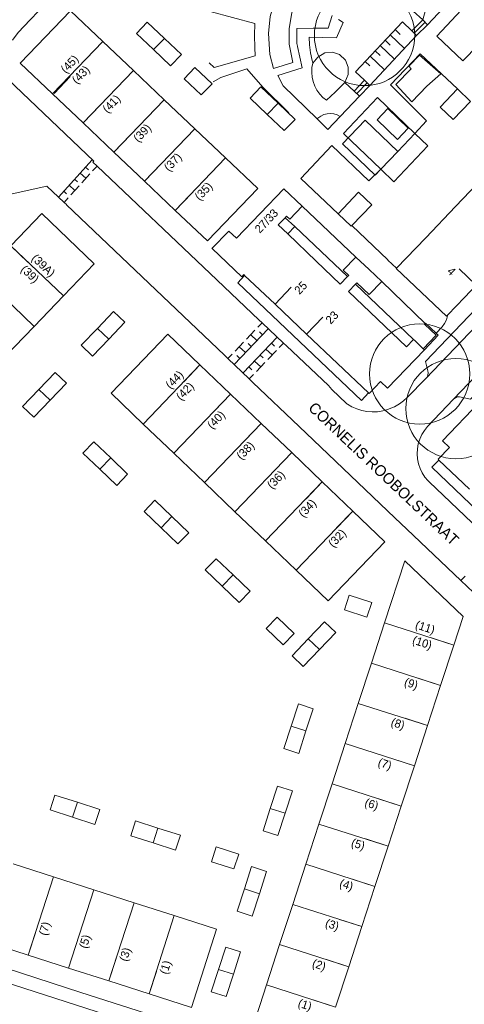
# Model space of a CAD drawing. Header units: metres. Extents: x 134994 to 136506, y 457393 to 459006.
# Tile 75 of 171: x 135090 to 135147, y 457998 to 458123. Entities that reach past the tile are written whole.
import ezdxf
from ezdxf.enums import TextEntityAlignment as Align

# ---------------------------------------------------------------- set-up
doc = ezdxf.new("R2010")
doc.units = ezdxf.units.M
for name, color, linetype, lineweight in [('B-WE-GR-BOOM-S', 250, 'Continuous', 13), ('B-WE-GW_TALUDLIJNEN', 251, 'Continuous', 5), ('B-WE-KG_BEBOUWING', 251, 'Continuous', 20), ('B-WE-KG_BEBOUWING TUSSENMUUR', 251, 'Continuous', 5), ('B-WE-KG_HUISNR', 251, 'Continuous', 5), ('B-WE-KG_ONDERGROND_REST', 251, 'Continuous', 5), ('B-WE-KG_STRAATNAAM', 251, 'Continuous', 5), ('N-WE-KG_BEBOUWING', 250, 'Continuous', 13)]:
    doc.layers.add(name, color=color, linetype=linetype, lineweight=lineweight)
doc.styles.add('Styledgn000', font='dgn000.shx')

# ---------------------------------------------------------------- blocks, each defined once
blk = doc.blocks.new('SGR-BOOM_02')
blk.add_circle((0, 0), 6.4)

msp = doc.modelspace()

# ---------------------------------------------------------------- linework, layer by layer
at = {"layer": 'B-WE-GW_TALUDLIJNEN'}
for p, q in [((135138.31, 458122.08), (135138.94, 458121.47)), ((135137.04, 458120.72), (135137.67, 458120.12)), ((135137.67, 458121.4), (135139.48, 458119.67)), ((135135.76, 458119.37), (135136.39, 458118.77)), ((135136.4, 458120.05), (135138.21, 458118.31)), ((135134.49, 458118.02), (135135.09, 458117.45)), ((135135.13, 458118.7), (135136.94, 458116.96))]:
    msp.add_line(p, q, dxfattribs=at)
at = {"layer": 'B-WE-GW_TALUDLIJNEN', "flags": 128}
msp.add_lwpolyline([(135141.82, 458123.33), (135142.84, 458127.09), (135140.84, 458129.57), (135140.06, 458129.95), (135139.25, 458130.26), (135138.42, 458130.49), (135137.56, 458130.65), (135136.83, 458130.71), (135136.61, 458130.72), (135135.74, 458130.71), (135134.88, 458130.61), (135134.25, 458130.49), (135133.6, 458130.32), (135133.33, 458130.23), (135132.52, 458129.92), (135133.21, 458128.26), (135133.36, 458127.79), (135133.45, 458127.24), (135133.47, 458126.67), (135133.41, 458126.11), (135133.27, 458125.57), (135133.05, 458125.04), (135132.76, 458124.56)], dxfattribs=at)
at = {"layer": 'B-WE-KG_BEBOUWING', "flags": 128}
for points in [[(135129.66, 458130.73), (135128.07, 458129.39), (135126.8, 458127.82), (135125.79, 458126.1), (135125.11, 458124.22), (135124.8, 458122.25), (135124.77, 458120.24), (135125.25, 458117.9), (135122.77, 458117.14), (135122.33, 458118.92), (135122.16, 458121.61), (135122.38, 458123.78), (135123.08, 458126.27), (135123.97, 458128.28), (135125.48, 458130.48), (135127.05, 458132), (135128.16, 458132.87), (135129.66, 458130.73)], [(135138.6, 458108.07), (135136, 458110.57), (135137.38, 458112.01), (135139.98, 458109.5), (135138.6, 458108.07)], [(135136.46, 458104.26), (135138.64, 458106.54)], [(135125.49, 458096.95), (135132.23, 458090.55), (135132.38, 458090.71), (135131.69, 458091.37), (135133.29, 458093.05), (135134.99, 458091.44), (135136.59, 458089.92), (135135, 458088.25), (135133.41, 458089.77), (135133.24, 458089.59), (135140.66, 458082.53), (135140.77, 458082.43), (135141.9, 458081.34), (135142.04, 458081.2), (135137.33, 458076.29), (135136.44, 458077.14), (135134.98, 458075.62), (135134.9, 458075.7), (135126.99, 458083.21), (135123, 458087.01), (135119.1, 458090.71), (135119.01, 458090.8), (135118.75, 458090.52), (135114.96, 458094.12), (135114.93, 458094.15), (135117.1, 458096.37), (135118.06, 458095.45), (135124.1, 458101.76), (135126.44, 458099.56), (135124.85, 458097.89), (135124.46, 458098.25), (135124.28, 458098.06), (135125.49, 458096.95), (135124.61, 458095.99), (135123.4, 458097.14), (135124.28, 458098.06)], [(135124.61, 458095.99), (135128.22, 458092.54), (135131.31, 458089.59), (135132.23, 458090.55)], [(135119.1, 458090.71), (135118.22, 458089.77), (135134, 458074.74), (135134.9, 458075.7)], [(135140.66, 458082.53), (135139.75, 458081.59), (135132.34, 458088.64), (135133.24, 458089.59)], [(135149.05, 458074.52), (135144.36, 458069.59), (135145.25, 458068.74), (135143.8, 458067.22), (135143.9, 458067.13), (135147.79, 458063.42)], [(135143.9, 458067.13), (135142.98, 458066.21), (135158.76, 458051.12), (135159.68, 458052.09)]]:
    msp.add_lwpolyline(points, dxfattribs=at)
for points in [[(135142.37, 458114.87), (135144.13, 458116.43), (135141.4, 458118.84), (135140.05, 458117.43), (135140.36, 458117.09), (135138.41, 458115.07), (135140.42, 458112.85)], [(135146.25, 458114.51), (135144.04, 458112.2), (135145.7, 458110.61), (135147.91, 458112.92)], [(135140.81, 458108.82), (135142.48, 458107.24), (135140.31, 458104.96), (135138.13, 458102.67), (135136.46, 458104.26), (135135.75, 458103.52), (135131.58, 458107.51), (135134.47, 458110.53), (135138.64, 458106.54)], [(135145.99, 458099.48), (135149.79, 458103.46), (135153.61, 458107.45), (135153.65, 458107.5), (135160.06, 458101.41), (135159.95, 458101.3), (135157.8, 458099.04), (135156.26, 458097.43), (135154.57, 458095.66), (135152.46, 458093.45), (135150.35, 458091.24), (135148.65, 458089.47), (135147.15, 458087.89), (135145.02, 458085.66), (135144.85, 458085.48), (135138.44, 458091.57), (135138.49, 458091.63), (135142.21, 458095.52)], [(135132.8, 458097.06), (135135.34, 458099.72), (135133.65, 458101.32), (135131.03, 458098.57), (135132.71, 458096.97)]]:
    msp.add_lwpolyline(points, close=True, dxfattribs=at)
at = {"layer": 'B-WE-KG_BEBOUWING TUSSENMUUR'}
for p, q in [((135094.79, 458113.93), (135096.86, 458116.11)), ((135098.51, 458110.17), (135100.57, 458112.35)), ((135102.42, 458106.45), (135104.49, 458108.62)), ((135106.34, 458102.73), (135108.4, 458104.91)), ((135110.25, 458099.01), (135112.32, 458101.18)), ((135089.29, 458094.49), (135091.46, 458092.41)), ((135148.65, 458089.47), (135146.49, 458091.54)), ((135123, 458087.01), (135125.06, 458089.18)), ((135126.99, 458083.21), (135129.06, 458085.39)), ((135113.4, 458079.28), (135111.33, 458077.11)), ((135117.3, 458075.54), (135115.23, 458073.38)), ((135121.21, 458071.81), (135119.13, 458069.64)), ((135125.11, 458068.08), (135123.04, 458065.91)), ((135129.01, 458064.34), (135126.94, 458062.18)), ((135132.91, 458060.61), (135130.84, 458058.45)), ((135145.78, 458043.49), (135142.93, 458044.42)), ((135144.11, 458038.35), (135141.25, 458039.29)), ((135142.43, 458033.22), (135139.58, 458034.15)), ((135140.76, 458028.09), (135137.9, 458029.02)), ((135139.08, 458022.95), (135136.23, 458023.88)), ((135137.4, 458017.82), (135134.55, 458018.75)), ((135135.73, 458012.68), (135132.88, 458013.62)), ((135134.06, 458007.55), (135131.2, 458008.48)), ((135091.49, 458003.91), (135092.41, 458006.77)), ((135096.64, 458002.26), (135097.55, 458005.12)), ((135101.78, 458000.61), (135102.7, 458003.47)), ((135132.38, 458002.42), (135129.53, 458003.35)), ((135106.92, 457998.96), (135107.84, 458001.82)), ((135130.71, 457997.28), (135127.86, 457998.22))]:
    msp.add_line(p, q, dxfattribs=at)
at = {"layer": 'B-WE-KG_ONDERGROND_REST'}
for p, q in [((135142.44, 458122.71), (135145.11, 458125.55)), ((135141.82, 458123.33), (135140.43, 458121.95)), ((135142.13, 458123.02), (135140.74, 458121.64)), ((135141.82, 458123.33), (135142.44, 458122.71)), ((135141.05, 458121.33), (135140.43, 458121.95)), ((135142.44, 458122.71), (135141.05, 458121.33)), ((135135.07, 458114.97), (135141.05, 458121.33)), ((135134.39, 458115.62), (135133.08, 458114.23)), ((135134.39, 458115.62), (135135.07, 458114.97)), ((135133.08, 458114.23), (135131.89, 458115.32)), ((135133.08, 458114.23), (135133.76, 458113.59)), ((135134.73, 458115.3), (135133.42, 458113.91)), ((135135.07, 458114.97), (135133.76, 458113.59)), ((135131.3, 458110.99), (135133.76, 458113.59)), ((135099.64, 458105.47), (135095.34, 458100.71)), ((135098.8, 458104.53), (135099.17, 458104.2)), ((135100.27, 458104.67), (135099.71, 458104.05)), ((135100.27, 458104.67), (135099.74, 458105.17)), ((135097.41, 458103), (135097.78, 458102.66)), ((135098.1, 458103.77), (135098.84, 458103.1)), ((135099.36, 458103.67), (135098.32, 458102.52)), ((135088.66, 458100.96), (135093.88, 458102.11)), ((135093.88, 458102.11), (135096.06, 458100.02)), ((135096.71, 458102.23), (135097.46, 458101.56)), ((135097.98, 458102.14), (135096.94, 458100.99)), ((135096.02, 458101.47), (135096.39, 458101.13)), ((135096.59, 458100.6), (135096.06, 458100.02)), ((135096.06, 458100.02), (135096.36, 458099.74)), ((135096.36, 458099.74), (135096.37, 458099.73)), ((135126.44, 458099.56), (135133.29, 458093.05)), ((135136.59, 458089.92), (135142.14, 458084.55)), ((135120.78, 458084.08), (135121.33, 458084.65)), ((135124.06, 458082.07), (135121.33, 458084.65)), ((135117.77, 458079.32), (135122.12, 458083.89)), ((135123.26, 458082.82), (135118.9, 458078.25)), ((135119.33, 458082.56), (135120.42, 458083.7)), ((135120.67, 458082.37), (135119.88, 458083.13)), ((135121.4, 458083.13), (135121, 458083.51)), ((135117.88, 458081.03), (135118.97, 458082.18)), ((135119.22, 458080.85), (135118.42, 458081.6)), ((135119.95, 458081.61), (135119.55, 458081.99)), ((135122.53, 458082.06), (135122.93, 458081.68)), ((135124.06, 458082.07), (135123.51, 458081.49)), ((135116.97, 458080.08), (135117.52, 458080.65)), ((135118.49, 458080.08), (135118.1, 458080.46)), ((135121.08, 458080.53), (135121.48, 458080.16)), ((135121.8, 458081.3), (135122.6, 458080.54)), ((135123.15, 458081.11), (135122.06, 458079.97)), ((135116.97, 458080.08), (135119.69, 458077.49)), ((135119.62, 458079.01), (135120.02, 458078.63)), ((135120.35, 458079.77), (135121.15, 458079.01)), ((135121.69, 458079.59), (135120.6, 458078.44)), ((135120.24, 458078.06), (135119.69, 458077.49)), ((135127.91, 458069.65), (135126.05, 458071.42)), ((135127.91, 458069.65), (135138.28, 458059.73)), ((135142.63, 458064.36), (135151.06, 458056.32)), ((135138.28, 458059.73), (135139.8, 458058.32)), ((135146.68, 458051.75), (135139.8, 458058.32)), ((135150.43, 458048.17), (135146.68, 458051.75))]:
    msp.add_line(p, q, dxfattribs=at)
at = {"layer": 'B-WE-KG_ONDERGROND_REST', "flags": 128}
for points in [[(135089.49, 458120.75), (135090.22, 458121.72), (135091.73, 458123.35), (135097.07, 458128.89)], [(135141.82, 458123.33), (135140.6, 458124.45), (135140.99, 458124.84), (135137.22, 458128.36), (135134.96, 458125.97), (135134.52, 458126.41), (135134.14, 458126.07), (135133.42, 458125.34), (135132.76, 458124.56)], [(135112.36, 458126.68), (135114.72, 458124.38), (135120.41, 458122.85), (135120.36, 458121.34), (135120.39, 458119.82), (135120.46, 458118.76), (135115.22, 458117.23), (135114.58, 458117.83)], [(135146.96, 458118.08), (135143.63, 458121.26), (135147.38, 458125.25), (135150.83, 458122.06), (135146.96, 458118.08)], [(135128.34, 458110.69), (135124.01, 458114.91), (135123.33, 458116.24), (135126.43, 458117.2), (135125.86, 458119.92), (135125.84, 458119.98), (135125.75, 458120.32), (135125.75, 458120.66), (135125.75, 458122.25), (135127.86, 458122.27), (135129.74, 458122.27), (135130.27, 458123.9)], [(135131.06, 458123.37), (135131.68, 458122.98), (135130.83, 458121.04), (135129.03, 458121.08), (135127.32, 458121.14), (135127.37, 458120.14), (135127.49, 458119.14), (135127.7, 458118.16), (135127.79, 458117.82)], [(135134.39, 458115.62), (135133.26, 458116.71), (135139.23, 458123.06), (135140.43, 458121.95)], [(135088.8, 458119.83), (135088.89, 458115.77), (135099.85, 458105.27), (135099.74, 458105.17)], [(135127.79, 458117.82), (135128.45, 458118.58), (135129.32, 458119.12), (135130.3, 458119.22), (135131.21, 458118.89), (135131.98, 458118.19), (135132.33, 458117.31), (135132.32, 458116.34), (135131.89, 458115.32)], [(135140.81, 458108.82), (135142.31, 458110.46), (135137.73, 458115.04), (135141.5, 458119), (135146.25, 458114.51)], [(135115.07, 458115.42), (135116.05, 458115.97), (135119.4, 458117.06), (135121.41, 458114.73), (135124.74, 458111.47)], [(135131.89, 458115.32), (135130.66, 458114.09), (135129.53, 458113.07), (135129.09, 458113.43), (135128.68, 458113.86), (135128.33, 458114.35), (135128.05, 458114.88), (135127.84, 458115.45), (135127.71, 458116.03), (135127.66, 458116.63), (135127.68, 458117.23), (135127.79, 458117.82)], [(135136.46, 458104.26), (135131.71, 458108.82), (135136.07, 458113.4), (135140.81, 458108.82)], [(135131.3, 458110.99), (135130.92, 458111.19), (135130.5, 458111.32), (135130.07, 458111.37), (135129.63, 458111.34), (135129.21, 458111.23), (135128.81, 458111.05), (135128.46, 458110.79), (135128.34, 458110.69)], [(135128.34, 458110.69), (135129.73, 458109.34), (135131.3, 458110.99)], [(135131.03, 458098.57), (135126.26, 458103.09), (135130.25, 458107.29), (135134.96, 458102.76), (135136.46, 458104.26)], [(135120.92, 458085.04), (135114.7, 458090.93), (135100.27, 458104.67)], [(135096.37, 458099.73), (135116.53, 458080.5)], [(135162.7, 458098.95), (135162.49, 458098.77), (135162.23, 458098.65), (135161.96, 458098.61), (135161.73, 458098.64), (135160.54, 458098.95), (135142.17, 458079.73), (135142.48, 458078.53), (135142.53, 458078.26), (135142.49, 458077.98), (135142.38, 458077.73), (135142.23, 458077.55)], [(135138.49, 458091.63), (135137.36, 458092.66), (135137.39, 458092.69), (135132.8, 458097.06)], [(135165.86, 458095.92), (135165.75, 458095.78), (135165.62, 458095.5), (135165.58, 458095.2), (135165.61, 458094.91), (135165.94, 458093.77), (135147.91, 458074.9), (135146.74, 458075.17), (135146.52, 458075.21), (135146.24, 458075.19), (135145.99, 458075.09), (135145.77, 458074.91)], [(135142.23, 458077.55), (135157.91, 458093.95)], [(135161.04, 458090.88), (135145.77, 458074.91)], [(135143.53, 458083.33), (135144.32, 458084.14), (135144.62, 458084.57), (135144.85, 458085.04), (135145, 458085.55), (135145.02, 458085.66)], [(135121.33, 458084.65), (135120.92, 458085.04)], [(135141.9, 458081.34), (135143.52, 458083.06), (135142.05, 458084.46), (135142.14, 458084.55)], [(135143.53, 458083.33), (135142.2, 458084.62), (135142.14, 458084.55)], [(135142.04, 458081.2), (135143.8, 458083.06), (135143.53, 458083.33)], [(135124.43, 458081.71), (135124.06, 458082.07)], [(135132.12, 458074.35), (135130.24, 458076.15), (135129.79, 458076.63), (135124.43, 458081.71)], [(135116.53, 458080.5), (135116.97, 458080.08)], [(135119.69, 458077.49), (135120.16, 458077.04)], [(135120.16, 458077.04), (135126.05, 458071.42)], [(135142.23, 458077.55), (135139.86, 458075.12), (135139.39, 458074.69), (135138.87, 458074.3), (135138.22, 458073.94), (135137.54, 458073.66), (135137.38, 458073.6), (135136.73, 458073.41), (135136.06, 458073.3), (135135.39, 458073.27), (135134.71, 458073.32), (135134.05, 458073.45), (135133.4, 458073.65), (135132.79, 458073.93), (135132.21, 458074.28), (135132.15, 458074.32), (135132.12, 458074.35)], [(135145.77, 458074.91), (135142.44, 458071.42), (135142.04, 458070.92), (135141.71, 458070.38), (135141.44, 458069.8), (135141.25, 458069.19), (135141.14, 458068.56), (135141.11, 458067.92), (135141.15, 458067.29), (135141.28, 458066.66), (135141.48, 458066.06), (135141.76, 458065.48), (135142.11, 458064.95), (135142.46, 458064.52), (135142.63, 458064.36)], [(135147.22, 458052.32), (135146.68, 458051.75)], [(135041.72, 458015.81), (135042, 458015.77), (135042.29, 458015.8), (135042.55, 458015.91), (135042.78, 458016.09), (135042.92, 458016.28), (135042.98, 458016.53), (135043.08, 458016.7), (135043.24, 458016.81), (135043.44, 458016.85), (135043.59, 458016.83), (135058.16, 458012.14), (135077.39, 458005.9), (135098.22, 457999.15), (135117.89, 457992.83)], [(135123.76, 457989.09), (135087.06, 458000.94), (135070, 458006.54)]]:
    msp.add_lwpolyline(points, dxfattribs=at)
at = {"layer": 'N-WE-KG_BEBOUWING'}
for p, q in [((135096.88, 458124.49), (135090.48, 458117.8)), ((135106.68, 458123.04), (135105.3, 458121.59)), ((135101, 458120.58), (135094.59, 458113.89)), ((135108.86, 458120.97), (135107.47, 458119.53)), ((135111.03, 458118.91), (135109.65, 458117.46)), ((135104.91, 458116.86), (135098.51, 458110.17)), ((135112.77, 458117.25), (135111.39, 458115.81)), ((135111.39, 458115.81), (135113.56, 458113.74)), ((135114.95, 458115.18), (135113.56, 458113.74)), ((135121.19, 458114.77), (135119.81, 458113.32)), ((135108.83, 458113.14), (135102.42, 458106.45)), ((135123.37, 458112.7), (135121.98, 458111.26)), ((135125.54, 458110.63), (135124.16, 458109.19)), ((135112.74, 458109.42), (135106.34, 458102.73)), ((135116.66, 458105.7), (135110.25, 458099.01)), ((135120.77, 458101.79), (135114.36, 458095.1)), ((135109.3, 458083.2), (135102.07, 458075.65)), ((135121.21, 458071.81), (135113.97, 458064.26)), ((135099.85, 458069.47), (135098.46, 458068.02)), ((135104.18, 458065.32), (135102.8, 458063.87)), ((135129.01, 458064.34), (135121.77, 458056.79)), ((135107.65, 458062), (135106.27, 458060.55)), ((135109.82, 458059.92), (135108.44, 458058.48)), ((135111.99, 458057.85), (135110.6, 458056.41)), ((135137.01, 458056.69), (135129.78, 458049.14)), ((135115.46, 458054.53), (135114.07, 458053.09)), ((135117.62, 458052.46), (135116.24, 458051.02)), ((135119.79, 458050.39), (135118.41, 458048.94)), ((135131.84, 458047.98), (135132.46, 458049.88)), ((135132.46, 458049.88), (135135.32, 458048.95)), ((135134.7, 458047.05), (135135.32, 458048.95)), ((135131.84, 458047.98), (135134.7, 458047.05)), ((135121.87, 458045.62), (135123.26, 458047.07)), ((135129.3, 458046.47), (135130.74, 458045.09)), ((135136.95, 458046.32), (135145.78, 458043.49)), ((135124.04, 458043.55), (135125.42, 458045)), ((135127.23, 458044.3), (135128.67, 458042.92)), ((135125.15, 458042.14), (135126.59, 458040.75)), ((135135.28, 458041.19), (135144.11, 458038.35)), ((135125.96, 458035.99), (135127.86, 458035.38)), ((135133.6, 458036.05), (135142.43, 458033.22)), ((135125.03, 458033.14), (135126.93, 458032.53)), ((135124.1, 458030.28), (135126, 458029.67)), ((135131.93, 458030.92), (135140.76, 458028.09)), ((135123.29, 458025.5), (135125.19, 458024.89)), ((135094.9, 458024.35), (135094.29, 458022.45)), ((135100.62, 458022.52), (135100, 458020.61)), ((135105.19, 458021.05), (135104.58, 458019.14)), ((135110.9, 458019.21), (135110.29, 458017.31)), ((135121.46, 458019.79), (135123.36, 458019.18)), ((135114.88, 458015.83), (135115.49, 458017.74)), ((135115.49, 458017.74), (135118.35, 458016.82)), ((135117.74, 458014.92), (135118.35, 458016.82)), ((135114.88, 458015.83), (135117.74, 458014.92)), ((135119.99, 458015.22), (135121.89, 458014.61)), ((135094.7, 458013.91), (135091.49, 458003.91)), ((135119.07, 458012.36), (135120.98, 458011.75)), ((135099.85, 458012.26), (135096.64, 458002.26)), ((135104.99, 458010.61), (135101.78, 458000.61)), ((135118.15, 458009.51), (135120.06, 458008.9)), ((135115.53, 458007.22), (135112.32, 457997.23)), ((135116.69, 458004.94), (135118.59, 458004.32)), ((135121.89, 458000.11), (135130.71, 457997.28)), ((135114.85, 457999.22), (135116.76, 457998.61))]:
    msp.add_line(p, q, dxfattribs=at)
at = {"layer": 'N-WE-KG_BEBOUWING', "flags": 128}
for points in [[(135096.88, 458124.49), (135101, 458120.58)], [(135106.68, 458123.04), (135108.86, 458120.97)], [(135101, 458120.58), (135104.91, 458116.86)], [(135105.3, 458121.59), (135107.47, 458119.53)], [(135108.86, 458120.97), (135111.03, 458118.91)], [(135107.47, 458119.53), (135109.65, 458117.46)], [(135090.48, 458117.8), (135094.59, 458113.89)], [(135104.91, 458116.86), (135108.83, 458113.14)], [(135112.77, 458117.25), (135114.95, 458115.18)], [(135121.19, 458114.77), (135123.37, 458112.7)], [(135094.59, 458113.89), (135098.51, 458110.17)], [(135108.83, 458113.14), (135112.74, 458109.42)], [(135119.81, 458113.32), (135121.98, 458111.26)], [(135123.37, 458112.7), (135125.54, 458110.63)], [(135121.98, 458111.26), (135124.16, 458109.19)], [(135098.51, 458110.17), (135102.42, 458106.45)], [(135112.74, 458109.42), (135116.66, 458105.7)], [(135102.42, 458106.45), (135106.34, 458102.73)], [(135116.66, 458105.7), (135120.77, 458101.79)], [(135106.34, 458102.73), (135110.25, 458099.01)], [(135093.22, 458098.59), (135089.29, 458094.49)], [(135099.91, 458092.19), (135093.22, 458098.59)], [(135110.25, 458099.01), (135114.36, 458095.1)], [(135095.98, 458088.09), (135089.29, 458094.49)], [(135099.91, 458092.19), (135095.98, 458088.09)], [(135092.25, 458084.19), (135085.56, 458090.59)], [(135095.98, 458088.09), (135092.25, 458084.19)], [(135102.39, 458086.11), (135100.32, 458083.94)], [(135103.84, 458084.72), (135102.39, 458086.11)], [(135092.25, 458084.19), (135088.51, 458080.29)], [(135103.84, 458084.72), (135101.76, 458082.56)], [(135100.32, 458083.94), (135098.24, 458081.78)], [(135101.76, 458082.56), (135100.32, 458083.94)], [(135113.4, 458079.28), (135109.3, 458083.2)], [(135099.69, 458080.39), (135098.24, 458081.78)], [(135101.76, 458082.56), (135099.69, 458080.39)], [(135113.4, 458079.28), (135106.17, 458071.72)], [(135117.3, 458075.54), (135113.4, 458079.28)], [(135094.92, 458078.31), (135092.85, 458076.14)], [(135096.37, 458076.93), (135094.92, 458078.31)], [(135096.37, 458076.93), (135094.29, 458074.76)], [(135092.85, 458076.14), (135090.77, 458073.98)], [(135094.29, 458074.76), (135092.85, 458076.14)], [(135106.17, 458071.72), (135102.07, 458075.65)], [(135117.3, 458075.54), (135110.07, 458067.99)], [(135121.21, 458071.81), (135117.3, 458075.54)], [(135092.22, 458072.59), (135090.77, 458073.98)], [(135094.29, 458074.76), (135092.22, 458072.59)], [(135110.07, 458067.99), (135106.17, 458071.72)], [(135125.11, 458068.08), (135121.21, 458071.81)], [(135102.02, 458067.39), (135099.85, 458069.47)], [(135100.63, 458065.95), (135098.46, 458068.02)], [(135113.97, 458064.26), (135110.07, 458067.99)], [(135125.11, 458068.08), (135117.87, 458060.53)], [(135129.01, 458064.34), (135125.11, 458068.08)], [(135102.02, 458067.39), (135100.63, 458065.95)], [(135104.18, 458065.32), (135102.02, 458067.39)], [(135102.8, 458063.87), (135100.63, 458065.95)], [(135117.87, 458060.53), (135113.97, 458064.26)], [(135132.91, 458060.61), (135129.01, 458064.34)], [(135109.82, 458059.92), (135107.65, 458062)], [(135108.44, 458058.48), (135106.27, 458060.55)], [(135121.77, 458056.79), (135117.87, 458060.53)], [(135132.91, 458060.61), (135125.68, 458053.06)], [(135137.01, 458056.69), (135132.91, 458060.61)], [(135111.99, 458057.85), (135109.82, 458059.92)], [(135110.6, 458056.41), (135108.44, 458058.48)], [(135125.68, 458053.06), (135121.77, 458056.79)], [(135117.62, 458052.46), (135115.46, 458054.53)], [(135136.95, 458046.32), (135139.54, 458054.27)], [(135146.98, 458047.16), (135139.54, 458054.27)], [(135116.24, 458051.02), (135114.07, 458053.09)], [(135129.78, 458049.14), (135125.68, 458053.06)], [(135119.79, 458050.39), (135117.62, 458052.46)], [(135118.41, 458048.94), (135116.24, 458051.02)], [(135125.42, 458045), (135123.26, 458047.07)], [(135129.3, 458046.47), (135127.23, 458044.3)], [(135135.28, 458041.19), (135136.95, 458046.32)], [(135145.78, 458043.49), (135146.98, 458047.16)], [(135124.04, 458043.55), (135121.87, 458045.62)], [(135130.74, 458045.09), (135128.67, 458042.92)], [(135127.23, 458044.3), (135125.15, 458042.14)], [(135128.67, 458042.92), (135126.59, 458040.75)], [(135144.11, 458038.35), (135145.78, 458043.49)], [(135133.6, 458036.05), (135135.28, 458041.19)], [(135142.43, 458033.22), (135144.11, 458038.35)], [(135125.03, 458033.14), (135125.96, 458035.99)], [(135126.93, 458032.53), (135127.86, 458035.38)], [(135131.93, 458030.92), (135133.6, 458036.05)], [(135124.1, 458030.28), (135125.03, 458033.14)], [(135126, 458029.67), (135126.93, 458032.53)], [(135140.76, 458028.09), (135142.43, 458033.22)], [(135130.26, 458025.79), (135131.93, 458030.92)], [(135139.08, 458022.95), (135140.76, 458028.09)], [(135122.37, 458022.65), (135123.29, 458025.5)], [(135128.58, 458020.65), (135130.26, 458025.79)], [(135130.26, 458025.79), (135139.08, 458022.95)], [(135094.9, 458024.35), (135097.76, 458023.43)], [(135124.28, 458022.03), (135125.19, 458024.89)], [(135094.29, 458022.45), (135097.15, 458021.53)], [(135097.76, 458023.43), (135097.15, 458021.53)], [(135097.76, 458023.43), (135100.62, 458022.52)], [(135121.46, 458019.79), (135122.37, 458022.65)], [(135122.37, 458022.65), (135124.28, 458022.03)], [(135137.4, 458017.82), (135139.08, 458022.95)], [(135097.15, 458021.53), (135100, 458020.61)], [(135123.36, 458019.18), (135124.28, 458022.03)], [(135105.19, 458021.05), (135108.04, 458020.13)], [(135108.04, 458020.13), (135107.43, 458018.23)], [(135108.04, 458020.13), (135110.9, 458019.21)], [(135126.91, 458015.52), (135128.58, 458020.65)], [(135128.58, 458020.65), (135137.4, 458017.82)], [(135104.58, 458019.14), (135107.43, 458018.23)], [(135107.43, 458018.23), (135110.29, 458017.31)], [(135135.73, 458012.68), (135137.4, 458017.82)], [(135089.56, 458015.56), (135094.7, 458013.91)], [(135119.07, 458012.36), (135119.99, 458015.22)], [(135125.24, 458010.38), (135126.91, 458015.52)], [(135126.91, 458015.52), (135135.73, 458012.68)], [(135094.7, 458013.91), (135099.85, 458012.26)], [(135120.98, 458011.75), (135121.89, 458014.61)], [(135118.15, 458009.51), (135119.07, 458012.36)], [(135134.06, 458007.55), (135135.73, 458012.68)], [(135099.85, 458012.26), (135104.99, 458010.61)], [(135120.06, 458008.9), (135120.98, 458011.75)], [(135104.99, 458010.61), (135110.13, 458008.96)], [(135123.56, 458005.25), (135125.24, 458010.38)], [(135125.24, 458010.38), (135134.06, 458007.55)], [(135110.13, 458008.96), (135106.92, 457998.96)], [(135110.13, 458008.96), (135115.53, 458007.22)], [(135132.38, 458002.42), (135134.06, 458007.55)], [(135086.35, 458005.57), (135091.49, 458003.91)], [(135115.77, 458002.08), (135116.69, 458004.94)], [(135121.89, 458000.11), (135123.56, 458005.25)], [(135123.56, 458005.25), (135132.38, 458002.42)], [(135091.49, 458003.91), (135096.64, 458002.26)], [(135117.67, 458001.47), (135118.59, 458004.32)], [(135130.71, 457997.28), (135132.38, 458002.42)], [(135096.64, 458002.26), (135101.78, 458000.61)], [(135114.85, 457999.22), (135115.77, 458002.08)], [(135115.77, 458002.08), (135117.67, 458001.47)], [(135116.76, 457998.61), (135117.67, 458001.47)], [(135101.78, 458000.61), (135106.92, 457998.96)], [(135120.13, 457994.72), (135121.89, 458000.11)], [(135106.92, 457998.96), (135112.32, 457997.23)]]:
    msp.add_lwpolyline(points, dxfattribs=at)

# ---------------------------------------------------------------- block references
at = {"layer": 'B-WE-GR-BOOM-S'}
for p in [(135134.4, 458121.33), (135141.44, 458078.12), (135146.06, 458073.7)]:
    msp.add_blockref('SGR-BOOM_02', p, dxfattribs=at)

# ---------------------------------------------------------------- texts
at = {"layer": 'B-WE-KG_HUISNR', "linetype": 'Continuous', "style": 'Styledgn000'}
for s, rotation, p in [('(45)', 46.4596, (135095.9, 458116.79)), ('(43)', 46.4596, (135097.33, 458115.43)), ('(41)', 46.4596, (135101.24, 458111.71)), ('(39)', 46.4596, (135105.16, 458107.99)), ('(37)', 46.4596, (135109.07, 458104.27)), ('(35)', 46.4596, (135112.99, 458100.55)), ('27/33', 46.4706, (135120.67, 458096.38)), ('(39A)', 316.2264, (135092.19, 458093.17)), ('(39)', 316.2264, (135090.82, 458091.75)), ('25', 46.4706, (135125.72, 458088.56)), ('23', 46.4706, (135129.71, 458084.77)), ('(7)', 72.1994, (135093.3, 458006.49)), ('(5)', 72.1994, (135098.44, 458004.84)), ('(3)', 72.1994, (135103.58, 458003.19)), ('(1)', 72.1972, (135108.72, 458001.54))]:
    msp.add_text(s, height=1.054, rotation=rotation, dxfattribs=at).set_placement(p, align=Align.MIDDLE_LEFT)
for s, height, rotation, p in [('4', 1.05, 316.3382, (135145.78, 458090.96)), ('(44)', 1.054, 46.2678, (135111.01, 458078.3)), ('(42)', 1.054, 46.2678, (135112.35, 458076.83)), ('(40)', 1.054, 46.2678, (135116.32, 458073.18)), ('(38)', 1.054, 46.2678, (135120.05, 458069.26)), ('(36)', 1.054, 46.2678, (135123.96, 458065.53)), ('(34)', 1.054, 46.2678, (135127.95, 458061.9)), ('(32)', 1.054, 46.2678, (135131.76, 458058.07)), ('(11)', 1.054, 341.9331, (135143.33, 458045.39)), ('(10)', 1.054, 341.9331, (135142.96, 458043.44)), ('(9)', 1.054, 341.9331, (135141.18, 458038.33)), ('(8)', 1.054, 341.9331, (135139.48, 458033.21)), ('(7)', 1.054, 341.9331, (135137.82, 458028.07)), ('(6)', 1.054, 341.9331, (135136.13, 458022.94)), ('(5)', 1.054, 341.9331, (135134.41, 458017.82)), ('(4)', 1.054, 341.9331, (135132.91, 458012.63)), ('(3)', 1.054, 341.9331, (135131.1, 458007.54)), ('(2)', 1.054, 341.9331, (135129.43, 458002.41)), ('(1)', 1.054, 341.9331, (135127.62, 457997.32))]:
    msp.add_text(s, height=height, rotation=rotation, dxfattribs=at).set_placement(p, align=Align.MIDDLE_RIGHT)
at = {"layer": 'B-WE-KG_STRAATNAAM', "style": 'Styledgn000'}
msp.add_text('CORNELIS ROOBOLSTRAAT', height=1.4, rotation=316.5345, dxfattribs=at).set_placement((135127.12, 458073.64))

doc.saveas('drawing.dxf')
